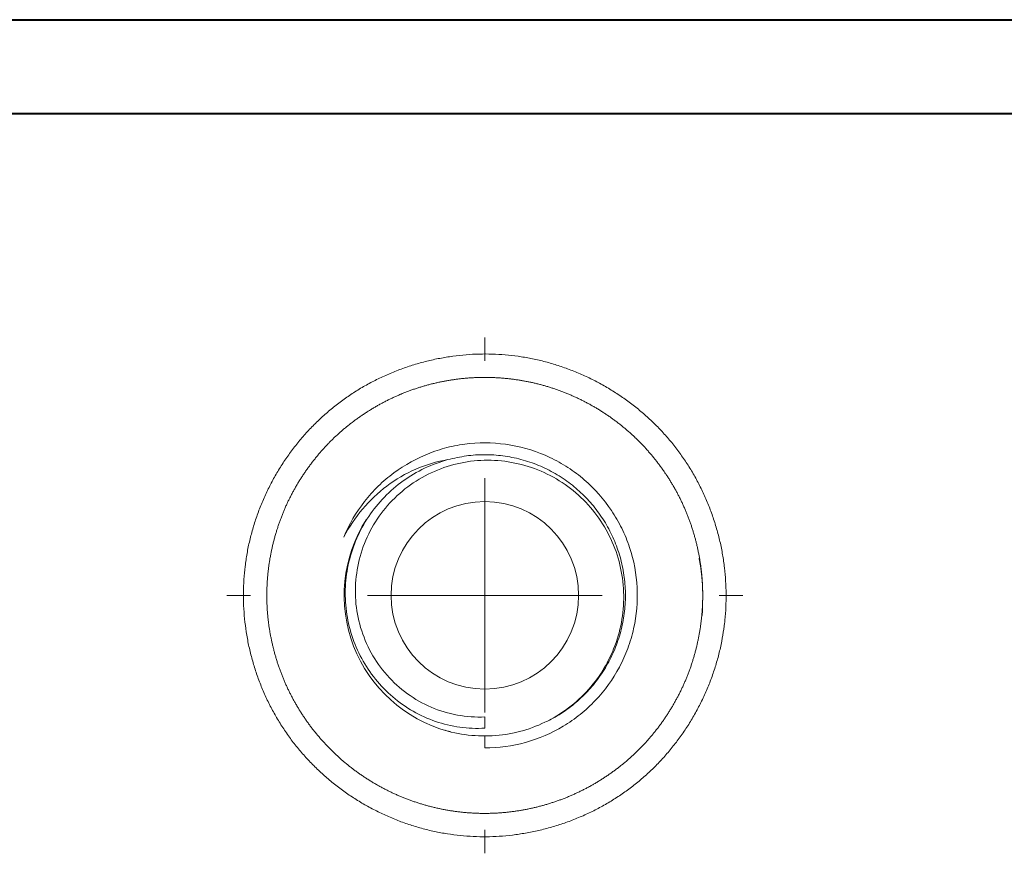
# Model space of a CAD drawing. Header units: millimetres. Extents: x 0 to 420, y 0 to 297.
# Tile 3 of 4: x 105 to 210, y 208 to 297. Entities that reach past the tile are written whole.
import ezdxf

# ---------------------------------------------------------------- set-up
doc = ezdxf.new("R2010")
doc.units = ezdxf.units.MM

# ---------------------------------------------------------------- blocks, each defined once
blk = doc.blocks.new('SW_CENTERMARKSYMBOL_0')
at = {"color": 0, "linetype": 'Continuous', "lineweight": 0}
for p, q in [((0, 25), (0, 27.5)), ((0, 0), (0, 12.5)), ((-25, 0), (-27.5, 0)), ((0, 0), (-12.5, 0)), ((0, 0), (0, -12.5)), ((0, 0), (12.5, 0)), ((25, 0), (27.5, 0)), ((0, -25), (0, -27.5))]:
    blk.add_line(p, q, dxfattribs=at)

msp = doc.modelspace()

# ---------------------------------------------------------------- linework, layer by layer
at = {"color": 7, "linetype": 'Continuous', "lineweight": 40}
for p, q in [((0.08, 297.21), (420.08, 297.21)), ((25.08, 287.21), (410.08, 287.21))]:
    msp.add_line(p, q, dxfattribs=at)
at = {"color": 7, "linetype": 'Continuous', "lineweight": 15}
for p, q in [((154.68, 222.88), (154.68, 221.68)), ((154.68, 220.84), (154.68, 219.57))]:
    msp.add_line(p, q, dxfattribs=at)
msp.add_circle((154.68, 235.84), 10, dxfattribs=at)
msp.add_arc((154.68, 235.84), 15, 147.4759, 254.8199, dxfattribs=at)
for points, knots in [([(180.19, 232.44), (180.22, 232.69), (180.31, 233.41), (180.4, 234.59), (180.42, 235.98), (180.37, 237.38), (180.25, 238.78), (180.05, 240.18), (179.77, 241.57), (179.41, 242.94), (178.98, 244.3), (178.48, 245.63), (177.91, 246.93), (177.26, 248.19), (176.56, 249.42), (175.78, 250.59), (174.95, 251.72), (174.06, 252.79), (173.12, 253.8), (172.12, 254.77), (171.06, 255.69), (169.94, 256.55), (168.77, 257.36), (167.55, 258.11), (166.3, 258.79), (165, 259.4), (163.68, 259.94), (162.34, 260.41), (160.98, 260.8), (159.61, 261.11), (158.23, 261.34), (156.85, 261.5), (155.47, 261.57), (154.07, 261.58), (152.67, 261.5), (151.27, 261.35), (149.87, 261.12), (148.48, 260.82), (147.11, 260.43), (145.76, 259.98), (144.43, 259.45), (143.14, 258.85), (141.89, 258.19), (140.68, 257.46), (139.52, 256.66), (138.42, 255.81), (137.36, 254.9), (136.35, 253.93), (135.4, 252.91), (134.5, 251.83), (133.65, 250.69), (132.87, 249.51), (132.15, 248.29), (131.5, 247.03), (130.91, 245.74), (130.4, 244.41), (129.96, 243.06), (129.6, 241.7), (129.31, 240.31), (129.11, 238.93), (128.98, 237.53), (128.93, 236.14), (128.95, 234.74), (129.05, 233.34), (129.23, 231.94), (129.48, 230.54), (129.82, 229.16), (130.22, 227.8), (130.7, 226.46), (131.25, 225.15), (131.87, 223.88), (132.56, 222.64), (133.32, 221.45), (134.14, 220.3), (135.01, 219.21), (135.94, 218.17), (136.93, 217.19), (137.97, 216.25), (139.07, 215.37), (140.22, 214.54), (141.41, 213.78), (142.65, 213.08), (143.93, 212.45), (145.24, 211.89), (146.57, 211.4), (147.93, 210.99), (149.3, 210.65), (150.68, 210.4), (152.06, 210.22), (153.45, 210.12), (154.83, 210.09), (156.23, 210.14), (157.63, 210.27), (159.03, 210.48), (160.43, 210.76), (161.81, 211.12), (163.17, 211.55), (164.51, 212.06), (165.82, 212.63), (167.08, 213.28), (168.3, 213.99), (169.47, 214.76), (170.59, 215.59), (171.66, 216.48), (172.68, 217.42), (173.65, 218.43), (174.57, 219.5), (175.43, 220.61), (176.24, 221.78), (176.98, 222.99), (177.66, 224.25), (178.26, 225.54), (178.8, 226.85), (179.26, 228.2), (179.65, 229.56), (179.95, 230.91), (180.11, 231.87), (180.18, 232.37), (180.19, 232.44)], [0, 0, 0, 0, 0.004762, 0.013341, 0.021948, 0.030603, 0.0393, 0.048035, 0.056801, 0.06559, 0.074391, 0.083193, 0.091984, 0.100753, 0.109493, 0.118195, 0.126858, 0.135434, 0.143971, 0.152586, 0.161269, 0.170014, 0.178806, 0.187634, 0.196481, 0.20533, 0.214162, 0.222962, 0.231718, 0.240417, 0.249051, 0.257589, 0.266148, 0.274776, 0.283457, 0.292185, 0.300951, 0.309746, 0.318559, 0.327378, 0.336191, 0.344987, 0.353757, 0.362495, 0.371196, 0.379841, 0.388425, 0.397052, 0.405717, 0.414417, 0.423149, 0.431906, 0.440682, 0.449469, 0.458258, 0.46704, 0.475809, 0.484556, 0.493279, 0.501971, 0.510594, 0.519209, 0.527866, 0.536561, 0.545289, 0.554045, 0.562822, 0.571612, 0.580407, 0.589196, 0.597973, 0.606731, 0.615467, 0.624176, 0.632839, 0.641416, 0.650033, 0.658698, 0.667407, 0.676155, 0.684932, 0.69373, 0.702537, 0.711341, 0.720129, 0.728891, 0.737619, 0.746306, 0.754949, 0.763487, 0.772051, 0.78069, 0.789397, 0.798159, 0.806966, 0.815802, 0.824653, 0.833498, 0.842321, 0.851107, 0.859844, 0.868521, 0.877126, 0.885658, 0.894257, 0.902908, 0.911609, 0.92035, 0.929125, 0.937924, 0.946736, 0.955549, 0.964353, 0.973137, 0.981896, 0.990622, 0.998782, 1, 1, 1, 1]), ([(177.87, 233.69), (177.95, 236.76), (177.84, 238.28), (177.32, 241.29), (176.91, 242.77), (175.83, 245.6), (175.14, 246.96), (173.5, 249.55), (172.57, 250.74), (170.49, 252.94), (169.32, 253.95), (166.83, 255.7), (165.52, 256.45), (162.73, 257.69), (161.27, 258.18), (158.31, 258.84), (156.81, 259.03), (153.74, 259.11), (152.23, 259), (149.24, 258.48), (147.76, 258.08), (144.91, 256.98), (143.56, 256.3), (140.99, 254.68), (139.77, 253.74), (137.57, 251.65), (136.58, 250.5), (134.82, 248.01), (134.06, 246.68), (132.83, 243.91), (132.35, 242.47), (131.67, 239.48), (131.48, 237.96), (131.4, 234.89), (131.51, 233.38), (132.03, 230.4), (132.44, 228.91), (133.53, 226.07), (134.21, 224.72), (135.83, 222.15), (136.78, 220.93), (138.87, 218.73), (140.01, 217.74), (142.51, 215.98), (143.84, 215.22), (146.6, 213.99), (148.06, 213.5), (151.04, 212.83), (152.54, 212.64), (155.57, 212.56), (157.11, 212.67), (160.11, 213.19), (161.57, 213.59), (164.41, 214.68), (165.79, 215.37), (168.35, 216.99), (169.55, 217.91), (171.78, 220.02), (172.77, 221.17), (174.52, 223.64), (175.28, 224.98), (176.53, 227.76), (177, 229.2), (177.67, 232.16), (177.87, 233.69), (177.95, 236.76)], [-0.03125, -0.03125, 0, 0, 0.03125, 0.03125, 0.0625, 0.0625, 0.09375, 0.09375, 0.125, 0.125, 0.15625, 0.15625, 0.1875, 0.1875, 0.21875, 0.21875, 0.25, 0.25, 0.28125, 0.28125, 0.3125, 0.3125, 0.34375, 0.34375, 0.375, 0.375, 0.40625, 0.40625, 0.4375, 0.4375, 0.46875, 0.46875, 0.5, 0.5, 0.53125, 0.53125, 0.5625, 0.5625, 0.59375, 0.59375, 0.625, 0.625, 0.65625, 0.65625, 0.6875, 0.6875, 0.71875, 0.71875, 0.75, 0.75, 0.78125, 0.78125, 0.8125, 0.8125, 0.84375, 0.84375, 0.875, 0.875, 0.90625, 0.90625, 0.9375, 0.9375, 0.96875, 0.96875, 1, 1, 1.03125, 1.03125]), ([(139.65, 242.06), (140.21, 243.42), (140.95, 244.68), (142.3, 246.41), (142.79, 246.97), (143.84, 247.99), (144.4, 248.46), (146.15, 249.76), (147.46, 250.48), (149.5, 251.27), (150.2, 251.49), (151.62, 251.83), (152.35, 251.95), (154.54, 252.17), (155.99, 252.11), (158.9, 251.61), (160.29, 251.17), (162.28, 250.23), (162.93, 249.87), (164.16, 249.07), (164.74, 248.63), (166.39, 247.21), (167.38, 246.09), (168.6, 244.27), (168.96, 243.64), (169.61, 242.33), (169.89, 241.64), (170.58, 239.55), (170.85, 238.12), (170.99, 235.17), (170.87, 233.72), (170.39, 231.58), (170.18, 230.86), (169.67, 229.49), (169.37, 228.83), (168.34, 226.9), (167.47, 225.69), (165.96, 224.1), (165.42, 223.61), (164.28, 222.69), (163.67, 222.27), (161.79, 221.14), (160.45, 220.56), (157.6, 219.77), (156.15, 219.57), (154.68, 219.57)], [0, 0, 0, 0, 0.0625, 0.0625, 0.09375, 0.09375, 0.125, 0.125, 0.1875, 0.1875, 0.21875, 0.21875, 0.25, 0.25, 0.3125, 0.3125, 0.375, 0.375, 0.40625, 0.40625, 0.4375, 0.4375, 0.5, 0.5, 0.53125, 0.53125, 0.5625, 0.5625, 0.625, 0.625, 0.6875, 0.6875, 0.71875, 0.71875, 0.75, 0.75, 0.8125, 0.8125, 0.84375, 0.84375, 0.875, 0.875, 0.9375, 0.9375, 1, 1, 1, 1]), ([(150.75, 250.31), (149.58, 250.11), (148.41, 249.76), (146.23, 248.82), (145.2, 248.22), (143.28, 246.77), (142.42, 245.95), (140.88, 244.13), (140.2, 243.12), (139.65, 242.06)], [0, 0, 0, 0, 0.25, 0.25, 0.5, 0.5, 0.75, 0.75, 1, 1, 1, 1]), ([(150.75, 250.31), (149.89, 250.08), (149.06, 249.77), (147.46, 249.01), (146.69, 248.56), (145.25, 247.52), (144.58, 246.95), (143.35, 245.68), (142.79, 244.98), (141.8, 243.51), (141.38, 242.74), (140.68, 241.12), (140.39, 240.26), (139.99, 238.54), (139.86, 237.67), (139.77, 235.91), (139.81, 235.01), (140.04, 233.26), (140.23, 232.4), (140.78, 230.71), (141.13, 229.89), (141.97, 228.34), (142.46, 227.6), (143.57, 226.22), (144.19, 225.58), (146.2, 223.86), (147.77, 222.96), (150.27, 222.11), (151.14, 221.91), (152.9, 221.66), (153.79, 221.63), (154.68, 221.68)], [0, 0, 0, 0, 0.0625, 0.0625, 0.125, 0.125, 0.1875, 0.1875, 0.25, 0.25, 0.3125, 0.3125, 0.375, 0.375, 0.4375, 0.4375, 0.5, 0.5, 0.5625, 0.5625, 0.625, 0.625, 0.6875, 0.6875, 0.75, 0.75, 0.875, 0.875, 0.9375, 0.9375, 1, 1, 1, 1]), ([(154.68, 222.88), (153.69, 222.83), (152.72, 222.9), (150.81, 223.25), (149.85, 223.53), (147.17, 224.68), (145.55, 225.86), (143.61, 228.05), (143.04, 228.86), (142.1, 230.57), (141.72, 231.46), (141.16, 233.35), (140.98, 234.31), (140.84, 236.25), (140.88, 237.24), (141.15, 239.17), (141.38, 240.11), (142.06, 241.95), (142.49, 242.84), (143.52, 244.48), (144.13, 245.25), (145.5, 246.66), (146.24, 247.28), (147.86, 248.37), (148.74, 248.83), (150.54, 249.57), (151.47, 249.84), (153.41, 250.19), (154.38, 250.27), (156.32, 250.22), (157.3, 250.09), (159.2, 249.65), (160.12, 249.34), (161.89, 248.52), (162.75, 248.02), (165.09, 246.3), (166.44, 244.82), (167.93, 242.31), (168.35, 241.42), (168.99, 239.58), (169.22, 238.63), (169.49, 236.7), (169.52, 235.71), (169.4, 233.77), (169.25, 232.81), (168.75, 230.91), (168.4, 230), (167.55, 228.26), (167.03, 227.42), (165.84, 225.87), (165.17, 225.16), (163.71, 223.88), (162.9, 223.31), (161.22, 222.34), (160.33, 221.94), (158.48, 221.31), (157.52, 221.09), (154.64, 220.72), (152.65, 220.85), (150.75, 221.36)], [0, 0, 0, 0, 0.03125, 0.03125, 0.0625, 0.0625, 0.125, 0.125, 0.15625, 0.15625, 0.1875, 0.1875, 0.21875, 0.21875, 0.25, 0.25, 0.28125, 0.28125, 0.3125, 0.3125, 0.34375, 0.34375, 0.375, 0.375, 0.40625, 0.40625, 0.4375, 0.4375, 0.46875, 0.46875, 0.5, 0.5, 0.53125, 0.53125, 0.5625, 0.5625, 0.625, 0.625, 0.65625, 0.65625, 0.6875, 0.6875, 0.71875, 0.71875, 0.75, 0.75, 0.78125, 0.78125, 0.8125, 0.8125, 0.84375, 0.84375, 0.875, 0.875, 0.90625, 0.90625, 0.9375, 0.9375, 1, 1, 1, 1]), ([(161.35, 222.44), (161.63, 222.57), (162.51, 222.99), (163.84, 223.92), (165.31, 225.2), (166.6, 226.67), (167.7, 228.3), (168.57, 230.08), (169.21, 231.96), (169.59, 233.89), (169.72, 235.84), (169.59, 237.78), (169.21, 239.71), (168.57, 241.59), (167.7, 243.37), (166.6, 245.01), (165.31, 246.47), (163.85, 247.76), (162.21, 248.86), (160.43, 249.74), (158.55, 250.37), (156.62, 250.75), (154.67, 250.88), (152.69, 250.76), (151.4, 250.46), (150.75, 250.31)], [0, 0, 0, 0, 0.021396, 0.065977, 0.109793, 0.15361, 0.198191, 0.243165, 0.288139, 0.33272, 0.376536, 0.420353, 0.464934, 0.509908, 0.554882, 0.599463, 0.643279, 0.687096, 0.731677, 0.776651, 0.821625, 0.866206, 0.910022, 0.954619, 1, 1, 1, 1]), ([(150.45, 221.47), (150.57, 221.42), (150.77, 221.34), (150.98, 221.31), (151.07, 221.29)], [0, 0, 0, 0, 0.598931, 1, 1, 1, 1])]:
    msp.add_open_spline(points, degree=3, knots=knots, dxfattribs=at)

# ---------------------------------------------------------------- block references
at = {"color": 7, "linetype": 'Continuous', "lineweight": 0}
msp.add_blockref('SW_CENTERMARKSYMBOL_0', (154.68, 235.84), dxfattribs=at)

doc.saveas('drawing.dxf')
